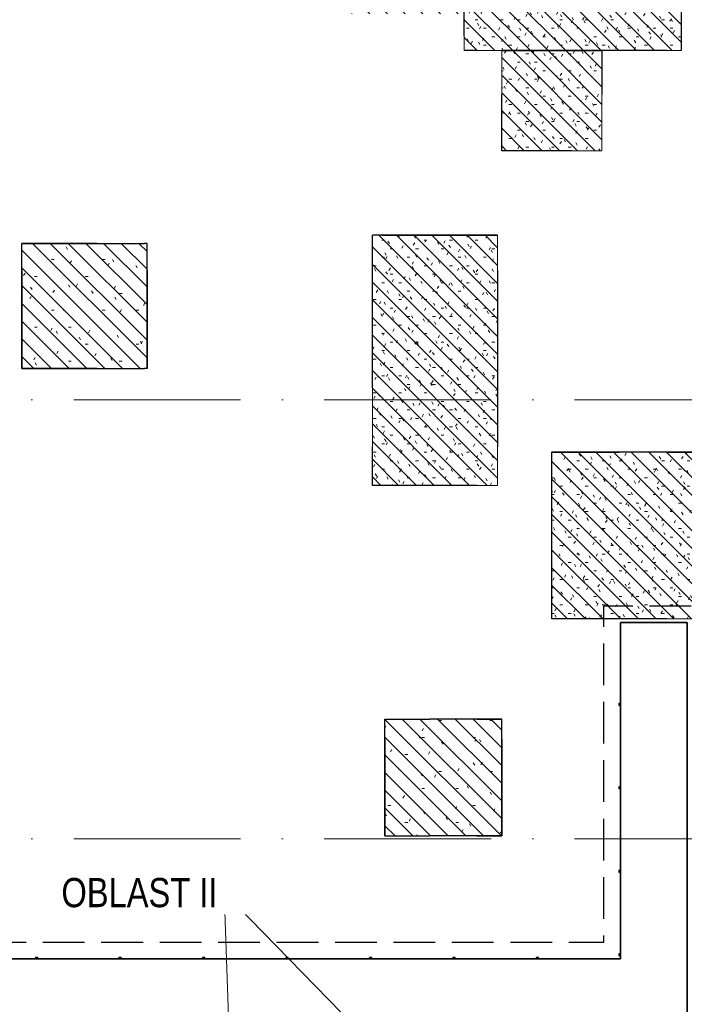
# Model space of a CAD drawing. Header units: millimetres. Extents: x -2694 to 330324, y -17289 to 76899.
# Tile 48 of 142: x 90863 to 98824, y 26507 to 38305. Entities that reach past the tile are written whole.
import ezdxf

# ---------------------------------------------------------------- set-up
doc = ezdxf.new("R2010")
doc.units = ezdxf.units.MM
for name, pattern in [('A_CARA_07', [7, 5, -2]), ('B_CARA_05', [4, 3, -1]), ('IMPORT-A_CARA_07', [700, 500, -200]), ('IMPORT-A_CARA_15', [760, 500, -130, 0, -130]), ('Čerchovaná 20mm', [3000, 2000, -500, 0, -500])]:
    doc.linetypes.add(name, pattern=pattern)
for name, color, linetype, lineweight in [('02_0_25386_PODLAHA HALY A ZÁKLADY VESTAVKŮ 4_6_2025_dwg', 8, 'Continuous', 9), ('CA_OSY', 5, 'IMPORT-A_CARA_15', 13), ('CA_PODLAHA OBRYS', 12, 'Continuous', 25), ('CA_POHHRA18', 9, 'Continuous', 9), ('CA_POHHRA25', 7, 'Continuous', 13), ('CA_SRAFY', 9, 'Continuous', 25), ('CA_TEXT25', 7, 'Continuous', 9), ('CA_ZAKLADY25', 7, 'Continuous', 13), ('CA_ZAKLADY5', 1, 'Continuous', 25)]:
    doc.layers.add(name, color=color, linetype=linetype, lineweight=lineweight)
doc.styles.add('Arial_3', font='arial.ttf', dxfattribs={"width": 0.8, "height": 350})
pattern_1 = [(0, (0, 0), (406.4, 101.6), [33.528, -271.272, 33.528, -271.272, -1625.6]), (0, (0, 0), (406.4, 101.6), [-609.6, 33.528, -576.072, 33.528, -271.272, -711.2]), (0, (0, 0), (406.4, 101.6), [-1524, 33.528, -169.672, 33.528, -474.472]), (120, (152.4, 50.8), (-291.18818, 301.15272), [33.528, -271.272, 33.528, -271.272, -1625.6]), (120, (152.4, 50.8), (-291.18818, 301.15272), [-609.6, 33.528, -576.072, 33.528, -271.272, -711.2]), (120, (152.4, 50.8), (-291.18818, 301.15272), [-1524, 33.528, -169.672, 33.528, -474.472]), (240, (203.2, 254), (-115.21182, -402.75272), [33.528, -271.272, 33.528, -271.272, -1625.6]), (240, (203.2, 254), (-115.21182, -402.75272), [-609.6, 33.528, -576.072, 33.528, -271.272, -711.2]), (240, (203.2, 254), (-115.21182, -402.75272), [-1524, 33.528, -169.672, 33.528, -474.472])]
pattern_2 = [(135, (0, 0), (-106.06602, -106.06602), [])]

# ---------------------------------------------------------------- blocks, each defined once
blk = doc.blocks.new('Fundament_ pravoúhlý - 1500 x 1500 x 4400mm-V61-BOURÁNÍ STÁVAJÍCÍCH ZÁKLADOVÝCH PRVKŮ')
at = {"layer": 'CA_ZAKLADY25'}
h = blk.add_hatch(dxfattribs=at)
h.set_pattern_fill('FP_23', color=256, style=0, pattern_type=2)
h.set_pattern_definition([(0, (-91638.01, -34875.42), (812.8, 203.2), [33.528, -576.072, 33.528, -3827.272]), (0, (-91638.01, -34875.42), (812.8, 203.2), [-643.128, -576.072, 33.528, -1185.672, -2032]), (0, (-91638.01, -34875.42), (812.8, 203.2), [-2438.4, 33.528, -576.072, 33.528, -1388.872]), (0, (-91638.01, -34875.42), (812.8, 203.2), [-3081.528, -372.872, 33.528, -982.472]), (120, (-91333.21, -34773.82), (-582.37636, 602.30545), [33.528, -576.072, 33.528, -3827.272]), (120, (-91333.21, -34773.82), (-582.37636, 602.30545), [-643.128, -576.072, 33.528, -1185.672, -2032]), (120, (-91333.21, -34773.82), (-582.37636, 602.30545), [-2438.4, 33.528, -576.072, 33.528, -1388.872]), (120, (-91333.21, -34773.82), (-582.37636, 602.30545), [-3081.528, -372.872, 33.528, -982.472]), (240, (-91231.62, -34367.42), (-230.42364, -805.50545), [33.528, -576.072, 33.528, -3827.272]), (240, (-91231.62, -34367.42), (-230.42364, -805.50545), [-643.128, -576.072, 33.528, -1185.672, -2032]), (240, (-91231.62, -34367.42), (-230.42364, -805.50545), [-2438.4, 33.528, -576.072, 33.528, -1388.872]), (240, (-91231.62, -34367.42), (-230.42364, -805.50545), [-3081.528, -372.872, 33.528, -982.472])])
h.paths.add_polyline_path([(640, -750), (750, -750), (750, 750), (-750, 750), (-750, -750)])
at = {"layer": 'CA_ZAKLADY25', "color": 9, "linetype": 'B_CARA_05', "lineweight": 25}
for p, q in [((750, 750), (-750, 750)), ((-750, 750), (-750, -750)), ((-750, -750), (-750, 750)), ((-750, 750), (750, 750)), ((750, -750), (750, 750)), ((750, 750), (750, -750)), ((-750, -750), (750, -750)), ((750, -750), (-750, -750))]:
    blk.add_line(p, q, dxfattribs=at)
blk = doc.blocks.new('Fundament_ pravoúhlý - 1400 x 1400 x 4400mm-V64-BOURÁNÍ STÁVAJÍCÍCH ZÁKLADOVÝCH PRVKŮ')
at = {"layer": 'CA_ZAKLADY25'}
h = blk.add_hatch(dxfattribs=at)
h.set_pattern_fill('FP_26', color=256, style=0, pattern_type=2)
h.set_pattern_definition([(0, (-95938.01, -29225.42), (812.8, 203.2), [33.528, -576.072, 33.528, -3827.272]), (0, (-95938.01, -29225.42), (812.8, 203.2), [-643.128, -576.072, 33.528, -1185.672, -2032]), (0, (-95938.01, -29225.42), (812.8, 203.2), [-2438.4, 33.528, -576.072, 33.528, -1388.872]), (0, (-95938.01, -29225.42), (812.8, 203.2), [-3081.528, -372.872, 33.528, -982.472]), (120, (-95633.21, -29123.82), (-582.37636, 602.30545), [33.528, -576.072, 33.528, -3827.272]), (120, (-95633.21, -29123.82), (-582.37636, 602.30545), [-643.128, -576.072, 33.528, -1185.672, -2032]), (120, (-95633.21, -29123.82), (-582.37636, 602.30545), [-2438.4, 33.528, -576.072, 33.528, -1388.872]), (120, (-95633.21, -29123.82), (-582.37636, 602.30545), [-3081.528, -372.872, 33.528, -982.472]), (240, (-95531.62, -28717.42), (-230.42364, -805.50545), [33.528, -576.072, 33.528, -3827.272]), (240, (-95531.62, -28717.42), (-230.42364, -805.50545), [-643.128, -576.072, 33.528, -1185.672, -2032]), (240, (-95531.62, -28717.42), (-230.42364, -805.50545), [-2438.4, 33.528, -576.072, 33.528, -1388.872]), (240, (-95531.62, -28717.42), (-230.42364, -805.50545), [-3081.528, -372.872, 33.528, -982.472])])
h.paths.add_polyline_path([(-700, -700), (700, -700), (700, 700), (-700, 700), (-700, -132)])
at = {"layer": 'CA_ZAKLADY25', "color": 9, "linetype": 'B_CARA_05', "lineweight": 25}
for p, q in [((700, 700), (-700, 700)), ((-700, 700), (-700, -700)), ((-700, -700), (-700, 700)), ((-700, 700), (700, 700)), ((700, -700), (700, 700)), ((700, 700), (700, -700)), ((-700, -700), (700, -700)), ((700, -700), (-700, -700))]:
    blk.add_line(p, q, dxfattribs=at)
blk = doc.blocks.new('11542 TAO základy_rvt-1-BOURÁNÍ STÁVAJÍCÍCH ZÁKLADOVÝCH PRVKŮ')
at = {"layer": 'CA_SRAFY', "lineweight": 13}
h = blk.add_hatch(dxfattribs=at)
h.set_pattern_fill('FP_8', color=253, style=0, pattern_type=2)
h.set_pattern_definition(pattern_1)
h.paths.add_polyline_path([(97838, 37935), (98788, 37935), (98788, 45835), (96188, 45835), (96188, 37935), (96638, 37935)])
at = {"layer": 'CA_ZAKLADY25'}
h = blk.add_hatch(dxfattribs=at)
h.set_pattern_fill('FP_8', color=256, style=0, pattern_type=2)
h.set_pattern_definition(pattern_1)
h.paths.add_polyline_path([(96638, 36735), (97838, 36735), (97838, 37935), (96638, 37935)])
h = blk.add_hatch(dxfattribs=at)
h.set_pattern_fill('FP_8', color=256, style=0, pattern_type=2)
h.set_pattern_definition(pattern_1)
h.paths.add_polyline_path([(96588, 32725), (96588, 35725), (95088, 35725), (95088, 32725)])
h = blk.add_hatch(dxfattribs=at)
h.set_pattern_fill('FP_8', color=256, style=0, pattern_type=2)
h.set_pattern_definition(pattern_1)
h.paths.add_polyline_path([(97238, 31125), (99238, 31125), (99238, 33125), (97238, 33125)])
at = {"layer": 'CA_ZAKLADY25', "color": 9, "linetype": 'B_CARA_05', "lineweight": 25}
for p, q in [((96188, 37935), (96188, 45835)), ((98788, 41735), (98788, 37935)), ((98788, 37935), (96188, 37935)), ((97838, 37935), (96638, 37935)), ((96638, 36735), (96638, 37935)), ((96638, 37935), (97838, 37935)), ((96638, 37935), (97838, 37935)), ((97838, 37935), (97838, 36735)), ((97838, 36735), (96638, 36735)), ((95088, 35725), (96588, 35725)), ((95088, 32725), (95088, 35725)), ((96588, 35725), (96588, 32725)), ((97238, 31125), (97238, 33125)), ((97238, 33125), (99138, 33125)), ((96588, 32725), (95088, 32725)), ((98988, 31125), (97238, 31125))]:
    blk.add_line(p, q, dxfattribs=at)
at = {"layer": 'CA_ZAKLADY5', "color": 253, "linetype": 'B_CARA_05', "lineweight": 13}
for p, q in [((98788, 37935), (98788, 41735)), ((96188, 38375), (96188, 37935)), ((96188, 37935), (96638, 37935)), ((96638, 37935), (96638, 36735)), ((97838, 36735), (97838, 37935)), ((97838, 37935), (98788, 37935)), ((96638, 36735), (97838, 36735)), ((95088, 35725), (95088, 32725)), ((96588, 35725), (95088, 35725)), ((96588, 32725), (96588, 35725)), ((99138, 33125), (97238, 33125)), ((97238, 33125), (97238, 31125)), ((95088, 32725), (96588, 32725)), ((97238, 31125), (98988, 31125))]:
    blk.add_line(p, q, dxfattribs=at)
at = {"layer": 'CA_ZAKLADY25', "color": 9, "linetype": 'B_CARA_05', "lineweight": 25}
for name, p in [('Fundament_ pravoúhlý - 1500 x 1500 x 4400mm-V61-BOURÁNÍ STÁVAJÍCÍCH ZÁKLADOVÝCH PRVKŮ', (91638, 34875)), ('Fundament_ pravoúhlý - 1400 x 1400 x 4400mm-V64-BOURÁNÍ STÁVAJÍCÍCH ZÁKLADOVÝCH PRVKŮ', (95938, 29225))]:
    blk.add_blockref(name, p, dxfattribs=at)
blk = doc.blocks.new('02_0_25386_PODLAHA HALY A ZÁKLADY VESTAVKŮ 4_6_2025_dwg_A$C0b34a81f-2769432-BOURÁNÍ STÁVAJÍCÍCH ZÁKLADOVÝCH PRVKŮ')
at = {"layer": 'CA_PODLAHA OBRYS', "color": 1, "linetype": 'IMPORT-A_CARA_07', "flags": 128}
for points in [[(98269, 31538), (98269, 31692), (99469, 31692)], [(87624, 31438), (87624, 27663), (98269, 27663), (98269, 31538)]]:
    blk.add_lwpolyline(points, dxfattribs=at)
at = {"layer": 'CA_PODLAHA OBRYS', "color": 1, "flags": 128}
for points in [[(99269, 21926), (99269, 31492), (98469, 31492), (98469, 27463), (87424, 27463), (87424, 31438)], [(87424, 31438), (87424, 27463), (98469, 27463), (98469, 31492), (99269, 31492), (99269, 21926)], [(98469, 30499), (98454, 30499), (98454, 30527), (98469, 30527)], [(98469, 30519), (98467, 30519), (98467, 30525), (98456, 30525), (98456, 30501), (98467, 30501), (98467, 30507), (98469, 30507)], [(98469, 29499), (98454, 29499), (98454, 29527), (98469, 29527)], [(98469, 29519), (98467, 29519), (98467, 29525), (98456, 29525), (98456, 29501), (98467, 29501), (98467, 29507), (98469, 29507)], [(98469, 28499), (98454, 28499), (98454, 28527), (98469, 28527)], [(98469, 28519), (98467, 28519), (98467, 28525), (98456, 28525), (98456, 28501), (98467, 28501), (98467, 28507), (98469, 28507)], [(98469, 27499), (98454, 27499), (98454, 27527), (98469, 27527)], [(98469, 27519), (98467, 27519), (98467, 27525), (98456, 27525), (98456, 27501), (98467, 27501), (98467, 27507), (98469, 27507)], [(91488, 27463), (91488, 27478), (91460, 27478), (91460, 27463)], [(91468, 27463), (91468, 27465), (91462, 27465), (91462, 27476), (91486, 27476), (91486, 27465), (91480, 27465), (91480, 27463)], [(92488, 27463), (92488, 27478), (92460, 27478), (92460, 27463)], [(92468, 27463), (92468, 27465), (92462, 27465), (92462, 27476), (92486, 27476), (92486, 27465), (92480, 27465), (92480, 27463)], [(93488, 27463), (93488, 27478), (93460, 27478), (93460, 27463)], [(93468, 27463), (93468, 27465), (93462, 27465), (93462, 27476), (93486, 27476), (93486, 27465), (93480, 27465), (93480, 27463)], [(94488, 27463), (94488, 27478), (94460, 27478), (94460, 27463)], [(94468, 27463), (94468, 27465), (94462, 27465), (94462, 27476), (94486, 27476), (94486, 27465), (94480, 27465), (94480, 27463)], [(95488, 27463), (95488, 27478), (95460, 27478), (95460, 27463)], [(95468, 27463), (95468, 27465), (95462, 27465), (95462, 27476), (95486, 27476), (95486, 27465), (95480, 27465), (95480, 27463)], [(96488, 27463), (96488, 27478), (96460, 27478), (96460, 27463)], [(96468, 27463), (96468, 27465), (96462, 27465), (96462, 27476), (96486, 27476), (96486, 27465), (96480, 27465), (96480, 27463)], [(97488, 27463), (97488, 27478), (97460, 27478), (97460, 27463)], [(97468, 27463), (97468, 27465), (97462, 27465), (97462, 27476), (97486, 27476), (97486, 27465), (97480, 27465), (97480, 27463)]]:
    blk.add_lwpolyline(points, dxfattribs=at)
blk = doc.blocks.new('02_0_25386_PODLAHA HALY A ZÁKLADY VESTAVKŮ 4_6_2025_dwg-2745952-BOURÁNÍ STÁVAJÍCÍCH ZÁKLADOVÝCH PRVKŮ')
blk.add_blockref('02_0_25386_PODLAHA HALY A ZÁKLADY VESTAVKŮ 4_6_2025_dwg_A$C0b34a81f-2769432-BOURÁNÍ STÁVAJÍCÍCH ZÁKLADOVÝCH PRVKŮ', (2306174, -1797959))

msp = doc.modelspace()

# ---------------------------------------------------------------- hatches: boundary and pattern name
at = {"layer": 'CA_POHHRA18'}
h = msp.add_hatch(dxfattribs=at)
h.set_pattern_fill('FP_191', color=90, style=0, pattern_type=2)
h.set_pattern_definition(pattern_2)
h.paths.add_polyline_path([(98788, 37935.4), (98788, 41735.4), (101588, 41735.4), (101588, 45285.4), (105588, 45285.4), (105588, 47085.4), (101589.8, 47085.4), (101589.8, 46933.5), (94788, 46933.5), (94788, 45835.4), (96188, 45835.4), (96188, 44585.4), (95088, 44585.4), (95088, 43085.4), (96188, 43085.4), (96188, 40375.4), (94838, 40375.4), (94838, 38375.4), (96188, 38375.4), (96188, 37935.4)])
h = msp.add_hatch(dxfattribs=at)
h.set_pattern_fill('FP_191', color=90, style=0, pattern_type=2)
h.set_pattern_definition(pattern_2)
h.paths.add_polyline_path([(96638, 36735.4), (97838, 36735.4), (97838, 37935.4), (96638, 37935.4)])
h = msp.add_hatch(dxfattribs=at)
h.set_pattern_fill('FP_191', color=90, style=0, pattern_type=2)
h.set_pattern_definition(pattern_2)
h.paths.add_polyline_path([(96588, 32725.4), (96588, 35725.4), (95088, 35725.4), (95088, 32725.4)])
h = msp.add_hatch(dxfattribs=at)
h.set_pattern_fill('FP_191', color=90, style=0, pattern_type=2)
h.set_pattern_definition(pattern_2)
h.paths.add_polyline_path([(90888, 34125.4), (92388, 34125.4), (92388, 35625.4), (90888, 35625.4)])
h = msp.add_hatch(dxfattribs=at)
h.set_pattern_fill('FP_191', color=90, style=0, pattern_type=2)
h.set_pattern_definition(pattern_2)
h.paths.add_polyline_path([(98988, 30625.4), (100488, 30625.4), (100488, 31625.4), (99238, 31625.4), (99238, 33125.4), (97238, 33125.4), (97238, 31125.4), (98988, 31125.4)])
h = msp.add_hatch(dxfattribs=at)
h.set_pattern_fill('FP_191', color=90, style=0, pattern_type=2)
h.set_pattern_definition(pattern_2)
h.paths.add_polyline_path([(96638, 28525.4), (96638, 29925.4), (95238, 29925.4), (95238, 28525.4)])

# ---------------------------------------------------------------- linework, layer by layer
at = {"layer": 'CA_OSY', "linetype": 'Čerchovaná 20mm', "lineweight": 9}
for p, q in [((-1493.6, 33749.9), (299971.9, 33749.9)), ((-1493.6, 28489.9), (299971.9, 28489.9))]:
    msp.add_line(p, q, dxfattribs=at)
at = {"layer": 'CA_POHHRA25', "linetype": 'A_CARA_07', "lineweight": 9}
for p, q in [((98788, 37935.4), (98788, 41735.4)), ((96188, 38375.4), (96188, 37935.4)), ((96188, 37935.4), (98788, 37935.4)), ((96638, 37935.4), (96638, 36735.4)), ((97838, 37935.4), (96638, 37935.4)), ((97838, 36735.4), (97838, 37935.4)), ((96638, 36735.4), (97838, 36735.4)), ((95088, 35725.4), (95088, 32725.4)), ((96588, 35725.4), (95088, 35725.4)), ((96588, 32725.4), (96588, 35725.4)), ((90888, 35625.4), (90888, 34125.4)), ((92388, 35625.4), (90888, 35625.4)), ((92388, 34125.4), (92388, 35625.4)), ((90888, 34125.4), (92388, 34125.4)), ((99238, 33125.4), (97238, 33125.4)), ((97238, 33125.4), (97238, 31125.4)), ((95088, 32725.4), (96588, 32725.4)), ((97238, 31125.4), (98988, 31125.4)), ((95238, 29925.4), (95238, 28525.4)), ((96638, 29925.4), (95238, 29925.4)), ((96638, 28525.4), (96638, 29925.4)), ((95238, 28525.4), (96638, 28525.4))]:
    msp.add_line(p, q, dxfattribs=at)
at = {"layer": 'CA_TEXT25', "color": 50}
for p, q in [((93312.8, 27845.7), (93307.2, 27845.7)), ((93456.6, 23599.7), (93312.8, 27845.7)), ((95883.2, 25213.1), (93312.8, 27845.7))]:
    msp.add_line(p, q, dxfattribs=at)

# ---------------------------------------------------------------- block references
at = {"lineweight": 5}
msp.add_blockref('11542 TAO základy_rvt-1-BOURÁNÍ STÁVAJÍCÍCH ZÁKLADOVÝCH PRVKŮ', (0, 0), dxfattribs=at)
at = {"layer": '02_0_25386_PODLAHA HALY A ZÁKLADY VESTAVKŮ 4_6_2025_dwg', "color": 240, "linetype": 'IMPORT-A_CARA_07'}
msp.add_blockref('02_0_25386_PODLAHA HALY A ZÁKLADY VESTAVKŮ 4_6_2025_dwg-2745952-BOURÁNÍ STÁVAJÍCÍCH ZÁKLADOVÝCH PRVKŮ', (-2306582.6, 1797547.1), dxfattribs=at)

# ---------------------------------------------------------------- next in the draw order: texts
at = {"layer": 'CA_TEXT25', "insert": (91362.8, 28020.7), "char_height": 350, "width": 2296.033, "attachment_point": 1, "style": 'Arial_3', "bg_fill": 3, "box_fill_scale": 1.25, "bg_fill_color": 256, "bg_fill_true_color": 13158600, "bg_fill_transparency": 0}
msp.add_mtext('OBLAST II', dxfattribs=at)

doc.saveas('drawing.dxf')
